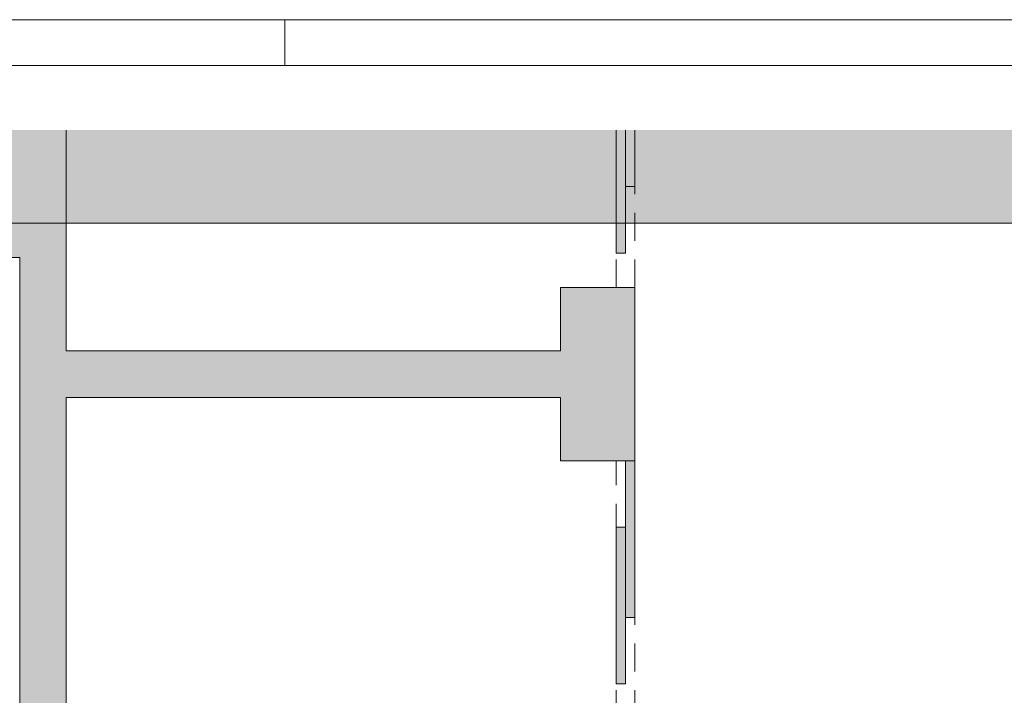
# Paper-space layout 'A-31 RZUT - PIĘTRO 1' of a CAD drawing. Header units: millimetres. Extents: x 0 to 800, y 0 to 594.
# Tile 14 of 21: x 232 to 337, y 522 to 594. Entities that reach past the tile are written whole.
import ezdxf
from ezdxf.xclip import XClip

# ---------------------------------------------------------------- set-up
doc = ezdxf.new("R2010")
doc.units = ezdxf.units.MM
doc.header["$MEASUREMENT"] = 0
doc.header["$XCLIPFRAME"] = 0
doc.linetypes.add('Przer. długie kreski', pattern=[2.5, 1.5, -1])
doc.linetypes.add('PRZERYWANA_DU_A', pattern=[550, 350, -200])
for name, color, linetype, lineweight in [('0_Nr_pióra__2', 8, 'Continuous', 13), ('A_Arkusz_Nr_pióra__1', 7, 'Continuous', 20), ('A_winda_Nr_pióra__1', 7, 'Continuous', 20), ('A_ściany_Nr_pióra__1', 7, 'Continuous', 20), ('Drzwi Archicad_Nr_pióra__1', 7, 'Continuous', 20)]:
    doc.layers.add(name, color=color, linetype=linetype, lineweight=lineweight)
doc.layers.add('A_Arkusz_Nr_pióra__237', color=7, linetype='Continuous', lineweight=5, true_color=0x343434)
for name, color, linetype in [('A_podrys', 7, 'Continuous'), ('A_winda', 7, 'Continuous'), ('A_ściany', 7, 'Continuous')]:
    doc.layers.add(name, color=color, linetype=linetype)

# ---------------------------------------------------------------- blocks, each defined once
blk = doc.blocks.new('Rysunek_1_1', base_point=(-3193.41, -647.6))
at = {"linetype": 'Continuous', "lineweight": 0, "true_color": 0x484848}
blk.add_hatch(color=251, dxfattribs=at).paths.add_polyline_path([(44.07, 110.55), (60.84, 110.55), (60.84, 572.17), (374.97, 572.17), (374.97, 300.55), (544.97, 300.55), (544.97, 582.17), (44.07, 582.17)])
at = {"layer": 'A_winda', "linetype": 'Continuous', "lineweight": 0, "true_color": 0xfdfdfd}
for points in [[(296.56, 582.17), (295.56, 582.17), (295.56, 568.98), (296.56, 568.98)], [(297.56, 582.17), (296.56, 582.17), (296.56, 576.1), (297.56, 576.1)], [(296.56, 529.9), (297.56, 529.9), (297.56, 546.7), (296.56, 546.7)], [(295.56, 522.78), (296.56, 522.78), (296.56, 539.58), (295.56, 539.58)]]:
    blk.add_hatch(color=7, dxfattribs=at).paths.add_polyline_path(points)
at = {"layer": 'A_ściany', "linetype": 'Continuous', "lineweight": 0, "true_color": 0x000000}
for points in [[(228.56, 582.17), (228.56, 568.5), (236.56, 568.5), (236.56, 582.17)], [(231.56, 568.5), (231.56, 488.5), (236.56, 493.5), (236.56, 568.5)], [(289.56, 546.7), (297.56, 546.7), (297.56, 565.3), (289.56, 565.3)], [(236.56, 553.5), (289.56, 553.5), (289.56, 558.5), (236.56, 558.5)]]:
    blk.add_hatch(color=18, dxfattribs=at).paths.add_polyline_path(points)
at = {"layer": '0_Nr_pióra__2', "color": 8, "linetype": 'PRZERYWANA_DU_A', "lineweight": 13, "ltscale": 2, "flags": 128}
blk.add_lwpolyline([(544.97, 300.55), (374.97, 300.55), (374.97, 572.17), (60.84, 572.17), (60.84, 110.55)], dxfattribs=at)
at = {"layer": 'A_winda_Nr_pióra__1', "color": 7, "linetype": 'Przer. długie kreski', "lineweight": 20, "ltscale": 2}
for p, q in [((295.56, 565.3), (295.56, 582.17)), ((297.56, 565.3), (297.56, 582.17)), ((295.56, 519.1), (295.56, 546.7)), ((297.56, 519.1), (297.56, 545.9))]:
    blk.add_line(p, q, dxfattribs=at)
at = {"layer": 'A_winda_Nr_pióra__1', "color": 7, "linetype": 'Continuous', "lineweight": 20, "ltscale": 2, "flags": 128}
for points in [[(296.56, 582.17), (296.56, 568.98), (295.56, 568.98), (295.56, 582.17)], [(297.56, 582.17), (297.56, 576.1), (296.56, 576.1), (296.56, 582.17)]]:
    blk.add_lwpolyline(points, dxfattribs=at)
for points in [[(296.56, 529.9), (296.56, 546.7), (297.56, 546.7), (297.56, 529.9)], [(295.56, 522.78), (295.56, 539.58), (296.56, 539.58), (296.56, 522.78)]]:
    blk.add_lwpolyline(points, close=True, dxfattribs=at)
at = {"layer": 'A_ściany_Nr_pióra__1', "color": 7, "linetype": 'Continuous', "lineweight": 20, "ltscale": 2}
for p, q in [((289.56, 565.3), (297.56, 565.3)), ((289.56, 546.7), (297.56, 546.7))]:
    blk.add_line(p, q, dxfattribs=at)
at = {"layer": 'A_ściany_Nr_pióra__1', "color": 7, "linetype": 'Continuous', "lineweight": 20, "ltscale": 2, "flags": 128}
for points in [[(236.56, 568.5), (236.56, 582.17)], [(228.56, 568.5), (231.56, 568.5)], [(231.56, 568.5), (231.56, 488.5)], [(236.56, 558.5), (236.56, 568.5)], [(289.56, 565.3), (289.56, 558.5)], [(297.56, 546.7), (297.56, 565.3)], [(289.56, 558.5), (236.56, 558.5)], [(236.56, 553.5), (289.56, 553.5)], [(236.56, 507.5), (236.56, 553.5)], [(289.56, 553.5), (289.56, 546.7)]]:
    blk.add_lwpolyline(points, dxfattribs=at)
at = {"layer": 'Drzwi Archicad_Nr_pióra__1', "color": 7, "linetype": 'Continuous', "lineweight": 20, "ltscale": 2}
for p, q in [((289.56, 565.3), (297.56, 565.3)), ((289.56, 546.7), (297.56, 546.7))]:
    blk.add_line(p, q, dxfattribs=at)

psp = doc.layouts.new('A-31 RZUT - PIĘTRO 1')

# ---------------------------------------------------------------- linework, layer by layer
at = {"layer": 'A_Arkusz_Nr_pióra__1', "color": 7, "linetype": 'Continuous', "lineweight": 20}
psp.add_line((795.1, 589.1), (29.9, 589.1), dxfattribs=at)
at = {"layer": 'A_Arkusz_Nr_pióra__1', "color": 7, "linetype": 'Continuous', "lineweight": 20, "flags": 128}
psp.add_lwpolyline([(0, 594), (800, 594), (800, 0), (0, 0)], close=True, dxfattribs=at)
at = {"layer": 'A_Arkusz_Nr_pióra__237', "color": 250, "linetype": 'Continuous', "lineweight": 5, "true_color": 0x343434}
psp.add_line((260, 589.1), (260, 594), dxfattribs=at)

# ---------------------------------------------------------------- block references
at = {"layer": 'A_podrys', "color": 37, "linetype": 'Continuous', "lineweight": 5, "true_color": 0x656532}
ref = psp.add_blockref('Rysunek_1_1', (-3193.41, -647.6), dxfattribs=at)
XClip(ref).set_block_clipping_path([(44.069637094, 110.5468323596), (544.9695795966, 582.1668323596)])

doc.saveas('drawing.dxf')
